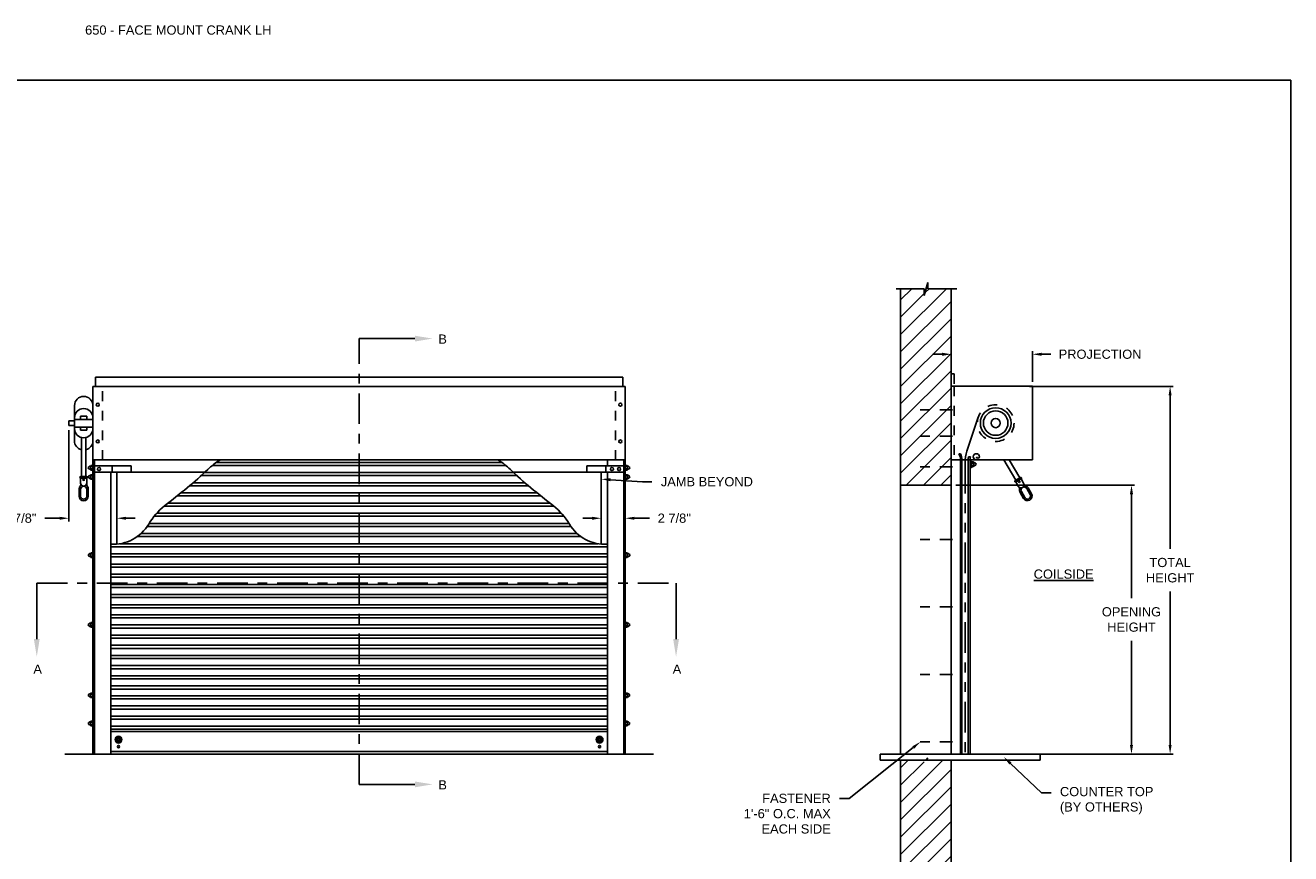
# Model space of a CAD drawing. Header units: inches. Extents: x 169.6 to 213.7, y 214.8 to 266.5.
# Tile 26 of 31: x 176.2 to 189.1, y 239.3 to 247.7. Entities that reach past the tile are written whole.
import ezdxf
from ezdxf import colors
from ezdxf.entities.mleader import LeaderData, LeaderLine
from ezdxf.math import Vec2, Vec3

# ---------------------------------------------------------------- set-up
doc = ezdxf.new("R2010")
doc.units = ezdxf.units.IN
doc.header["$LTSCALE"] = 0.25
doc.header["$MEASUREMENT"] = 0
for name, pattern in [('CENTER', [2, 1.25, -0.25, 0.25, -0.25]), ('CENTER2', [1.125, 0.75, -0.125, 0.125, -0.125]), ('HIDDEN', [0.375, 0.25, -0.125]), ('HIDDEN2', [0.1875, 0.125, -0.0625]), ('PHANTOM', [2.5, 1.25, -0.25, 0.25, -0.25, 0.25, -0.25])]:
    doc.linetypes.add(name, pattern=pattern)
for name, color, linetype in [('ANNOTATIONS', 1, 'Continuous'), ('CRANK LH', 7, 'Continuous'), ('SECTION CUTS', 6, 'CENTER')]:
    doc.layers.add(name, color=color, linetype=linetype)
doc.styles.add('ARIAL', font='arial.ttf', dxfattribs={"height": 0.09375})
doc.styles.get("Standard").update_dxf_attribs({"font": 'romans.shx'})
doc.dimstyles.new('STANDARD$0', dxfattribs={"dimtxt": 0.09375, "dimasz": 0.09375, "dimexe": 0.03125, "dimexo": 0.046875, "dimgap": 0.09, "dimtad": 0, "dimtih": 1, "dimtoh": 1, "dimdec": 4, "dimzin": 0, "dimdsep": 46, "dimtxsty": 'ARIAL', "dimcen": 0.09, "dimadec": 0, "dimazin": 0, "dimtfac": 1, "dimtdec": 4, "dimtofl": 0, "dimtmove": 0, "dimatfit": 1, "dimfxl": 1, "dimtolj": 1, "dimtzin": 0, "dimarcsym": 0})
pattern_1 = [(45, (-17.93396, -18.00192), (-0.088388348, 0.088388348), [])]

# ---------------------------------------------------------------- blocks, each defined once
blk = doc.blocks.new('*X8')
at = {"color": 0, "linetype": 'Continuous'}
for p, q in [((2.144, 5.299), (2.185, 5.339)), ((2.144, 5.304), (2.18, 5.339)), ((2.144, 5.309), (2.174, 5.339)), ((2.145, 5.294), (2.189, 5.338)), ((2.146, 5.317), (2.167, 5.338)), ((2.147, 5.29), (2.193, 5.336)), ((2.149, 5.287), (2.167, 5.305)), ((2.151, 5.284), (2.168, 5.3)), ((2.154, 5.281), (2.17, 5.297)), ((2.157, 5.278), (2.174, 5.295)), ((2.16, 5.276), (2.178, 5.294)), ((2.164, 5.274), (2.209, 5.319)), ((2.168, 5.272), (2.211, 5.315)), ((2.172, 5.271), (2.212, 5.311)), ((2.177, 5.271), (2.212, 5.306)), ((2.178, 5.316), (2.196, 5.334)), ((2.183, 5.315), (2.2, 5.332)), ((2.183, 5.271), (2.212, 5.3)), ((2.186, 5.313), (2.203, 5.329)), ((2.188, 5.31), (2.205, 5.326)), ((2.189, 5.305), (2.207, 5.323)), ((2.191, 5.273), (2.21, 5.293))]:
    blk.add_line(p, q, dxfattribs=at)
blk = doc.blocks.new('*D14')
at = {"layer": 'ANNOTATIONS', "color": 0, "lineweight": -2, "transparency": 16777216}
for p, q in [((185.598, 244.234), (185.598, 244.419)), ((186.427, 244.108), (186.427, 244.419)), ((185.505, 244.388), (185.411, 244.388)), ((186.521, 244.388), (186.614, 244.388))]:
    blk.add_line(p, q, dxfattribs=at)
at = {"layer": 'ANNOTATIONS', "color": 0, "transparency": 16777216}
for points in [[(185.505, 244.404), (185.505, 244.372), (185.598, 244.388)], [(186.521, 244.404), (186.521, 244.372), (186.427, 244.388)]]:
    blk.add_solid(points, dxfattribs=at)
at = {"layer": 'defpoints', "color": 0, "transparency": 16777216}
for p in [(186.427, 244.388), (185.598, 244.187), (186.427, 244.061)]:
    blk.add_point(p, dxfattribs=at)
at = {"layer": 'ANNOTATIONS', "color": 0, "transparency": 16777216, "insert": (187.116, 244.388), "char_height": 0.09375, "attachment_point": 5, "style": 'ARIAL'}
blk.add_mtext('\\A1;PROJECTION', dxfattribs=at)
blk = doc.blocks.new('*D15')
at = {"layer": 'ANNOTATIONS', "color": 0, "lineweight": -2, "transparency": 16777216}
for p, q in [((185.645, 243.054), (187.467, 243.054)), ((187.436, 242.96), (187.436, 241.9)), ((187.436, 240.405), (187.436, 241.465)), ((185.896, 240.311), (187.467, 240.311))]:
    blk.add_line(p, q, dxfattribs=at)
at = {"layer": 'ANNOTATIONS', "color": 0, "transparency": 16777216}
for points in [[(187.42, 242.96), (187.452, 242.96), (187.436, 243.054)], [(187.42, 240.405), (187.452, 240.405), (187.436, 240.311)]]:
    blk.add_solid(points, dxfattribs=at)
at = {"layer": 'defpoints', "color": 0, "transparency": 16777216}
for p in [(185.598, 243.054), (185.849, 240.311), (187.436, 240.311)]:
    blk.add_point(p, dxfattribs=at)
at = {"layer": 'ANNOTATIONS', "color": 0, "transparency": 16777216, "insert": (187.436, 241.683), "char_height": 0.09375, "attachment_point": 5, "style": 'ARIAL'}
blk.add_mtext('\\A1;OPENING \\PHEIGHT', dxfattribs=at)
blk = doc.blocks.new('*D16')
at = {"layer": 'ANNOTATIONS', "color": 0, "lineweight": -2, "transparency": 16777216}
for p, q in [((186.395, 244.061), (187.861, 244.061)), ((187.83, 243.968), (187.83, 242.404)), ((187.83, 240.405), (187.83, 241.969)), ((186.395, 240.311), (187.861, 240.311))]:
    blk.add_line(p, q, dxfattribs=at)
at = {"layer": 'ANNOTATIONS', "color": 0, "transparency": 16777216}
for points in [[(187.814, 243.968), (187.845, 243.968), (187.83, 244.061)], [(187.814, 240.405), (187.845, 240.405), (187.83, 240.311)]]:
    blk.add_solid(points, dxfattribs=at)
at = {"layer": 'defpoints', "color": 0, "transparency": 16777216}
for p in [(186.348, 244.061), (186.348, 240.311), (187.83, 240.311)]:
    blk.add_point(p, dxfattribs=at)
at = {"layer": 'ANNOTATIONS', "color": 0, "transparency": 16777216, "insert": (187.83, 242.186), "char_height": 0.0938, "attachment_point": 5, "style": 'ARIAL'}
blk.add_mtext('\\A1;TOTAL \\PHEIGHT', dxfattribs=at)
blk = doc.blocks.new('*D22')
at = {"layer": 'ANNOTATIONS', "color": 0, "lineweight": -2, "transparency": 16777216}
for p, q in [((176.606, 243.615), (176.606, 242.684)), ((177.094, 242.499), (177.094, 242.747)), ((176.512, 242.716), (176.359, 242.716)), ((177.188, 242.716), (177.282, 242.716))]:
    blk.add_line(p, q, dxfattribs=at)
at = {"layer": 'ANNOTATIONS', "color": 0, "transparency": 16777216}
for points in [[(176.512, 242.731), (176.512, 242.7), (176.606, 242.716)], [(177.188, 242.731), (177.188, 242.7), (177.094, 242.716)]]:
    blk.add_solid(points, dxfattribs=at)
at = {"layer": 'defpoints', "color": 0, "transparency": 16777216}
for p in [(176.606, 243.662), (176.606, 242.716), (177.094, 242.452)]:
    blk.add_point(p, dxfattribs=at)
at = {"layer": 'ANNOTATIONS', "color": 0, "transparency": 16777216, "insert": (176.106, 242.716), "char_height": 0.0938, "attachment_point": 5, "style": 'ARIAL'}
blk.add_mtext('\\A1;5 7/8"', dxfattribs=at)
blk = doc.blocks.new('*D23')
at = {"layer": 'ANNOTATIONS', "color": 0, "lineweight": -2, "transparency": 16777216}
for p, q in [((182.032, 242.499), (182.032, 242.747)), ((182.276, 242.274), (182.276, 242.747)), ((181.938, 242.716), (181.844, 242.716)), ((182.37, 242.716), (182.522, 242.716))]:
    blk.add_line(p, q, dxfattribs=at)
at = {"layer": 'ANNOTATIONS', "color": 0, "transparency": 16777216}
for points in [[(181.938, 242.731), (181.938, 242.7), (182.032, 242.716)], [(182.37, 242.731), (182.37, 242.7), (182.276, 242.716)]]:
    blk.add_solid(points, dxfattribs=at)
at = {"layer": 'defpoints', "color": 0, "transparency": 16777216}
for p in [(182.276, 242.716), (182.032, 242.452), (182.276, 242.227)]:
    blk.add_point(p, dxfattribs=at)
at = {"layer": 'ANNOTATIONS', "color": 0, "transparency": 16777216, "insert": (182.776, 242.716), "char_height": 0.0938, "attachment_point": 5, "style": 'ARIAL'}
blk.add_mtext('\\A1;2 7/8"', dxfattribs=at)

msp = doc.modelspace()

# ---------------------------------------------------------------- hatches: boundary and pattern name
at = {"layer": 'CRANK LH', "linetype": 'Continuous'}
h = msp.add_hatch(dxfattribs=at)
h.set_pattern_fill('ANSI31', color=256, style=0)
h.set_pattern_definition(pattern_1)
h.paths.add_polyline_path([(185.59848, 244.32132), (185.59848, 245.05591), (185.36198, 245.05591), (185.36198, 245.12057), (185.32357, 244.98721), (185.32357, 245.05591), (185.08285, 245.05591), (185.08285, 244.50561)])
h.paths.add_polyline_path([(185.08285, 244.50561), (185.08285, 243.05419), (185.59848, 243.05419), (185.59848, 244.30756), (185.59848, 244.32132)])
h = msp.add_hatch(dxfattribs=at)
h.set_pattern_fill('ANSI31', color=256, style=0)
h.set_pattern_definition(pattern_1)
h.paths.add_polyline_path([(185.59848, 240.24739), (185.36198, 240.24739), (185.36198, 240.31205), (185.32357, 240.17869), (185.32357, 240.24739), (185.08285, 240.24739), (185.08285, 238.24567), (185.59848, 238.24567)])

# ---------------------------------------------------------------- linework, layer by layer
for p, q in [((185.03646, 245.05591), (185.32357, 245.05591)), ((185.08285, 245.05591), (185.08285, 240.31139)), ((185.32357, 244.98721), (185.36198, 245.12057)), ((185.32357, 245.05591), (185.32357, 244.98721)), ((185.36198, 245.12057), (185.36198, 245.05591)), ((185.36198, 245.05591), (185.65717, 245.05591)), ((185.59848, 240.31139), (185.59848, 245.05591)), ((182.25072, 244.15314), (176.87572, 244.15314)), ((176.87572, 244.05939), (176.87572, 244.15314)), ((182.25072, 244.05939), (182.25072, 244.15314)), ((185.59848, 244.1872), (185.6272, 244.1872)), ((185.6272, 244.1872), (185.6272, 244.08749)), ((182.27611, 244.05939), (176.85032, 244.05939)), ((176.85032, 244.05939), (176.85032, 243.31139)), ((182.27611, 244.05939), (182.27611, 243.31139)), ((185.59848, 244.06139), (186.42691, 244.06139)), ((186.42691, 244.06139), (186.42691, 243.31139)), ((176.66282, 243.86508), (176.66282, 243.5057)), ((176.72532, 243.72445), (176.72532, 243.7557)), ((176.78782, 243.72445), (176.78782, 243.7557)), ((176.85032, 243.86508), (176.85032, 243.5057)), ((176.60609, 243.70883), (176.60609, 243.66195)), ((176.72532, 243.61508), (176.72532, 243.64633)), ((176.78782, 243.61508), (176.78782, 243.64633)), ((185.75873, 243.40047), (185.87407, 243.74579)), ((176.73314, 243.53982), (176.73314, 243.14055)), ((176.78001, 243.53982), (176.78001, 243.14055)), ((185.67691, 243.37389), (185.69253, 243.37389)), ((176.81826, 243.24577), (176.80927, 243.24058)), ((176.82691, 243.24821), (176.82682, 243.2121)), ((176.83049, 243.24221), (176.84726, 243.24221)), ((176.84699, 243.25393), (176.83089, 243.25393)), ((176.85032, 240.31139), (176.85032, 243.31139)), ((176.85032, 243.31139), (182.27611, 243.31139)), ((176.86595, 240.31139), (176.86595, 243.31139)), ((176.86595, 243.24889), (177.24095, 243.24889)), ((177.04759, 243.18639), (177.04759, 243.24889)), ((177.24095, 243.18639), (177.24095, 243.24889)), ((181.05909, 243.25394), (178.06734, 243.25394)), ((181.01866, 243.28519), (178.10777, 243.28519)), ((182.26048, 243.24889), (181.88548, 243.24889)), ((181.88548, 243.18639), (181.88548, 243.24889)), ((182.07884, 243.18639), (182.07884, 243.24889)), ((182.09447, 243.24889), (182.09447, 243.31139)), ((182.26048, 240.31139), (182.26048, 243.31139)), ((182.27611, 240.31139), (182.27611, 243.31139)), ((182.29594, 243.24221), (182.27917, 243.24221)), ((182.27945, 243.25393), (182.29554, 243.25393)), ((182.29952, 243.24821), (182.29961, 243.2121)), ((182.30817, 243.24577), (182.31716, 243.24058)), ((185.59848, 243.31139), (186.42691, 243.31139)), ((185.67691, 243.31139), (185.70816, 243.31139)), ((185.69253, 240.31139), (185.69253, 243.31139)), ((185.70816, 240.31139), (185.70816, 243.31139)), ((185.70816, 243.31139), (185.77066, 243.31139)), ((185.77066, 240.31139), (185.77066, 243.31139)), ((185.77066, 243.31139), (185.79019, 243.31139)), ((185.77463, 243.34264), (185.79416, 243.34264)), ((185.79019, 243.31139), (185.79019, 240.31139)), ((185.80582, 243.29825), (185.79019, 243.29825)), ((185.80582, 243.23575), (185.80582, 243.29825)), ((185.80877, 243.24356), (185.82606, 243.24356)), ((185.82565, 243.27872), (185.80888, 243.27872)), ((185.82603, 243.25528), (185.80904, 243.25528)), ((185.80915, 243.29044), (185.82525, 243.29044)), ((185.82923, 243.28471), (185.82932, 243.24861)), ((185.83735, 243.25144), (185.84686, 243.25692)), ((185.83788, 243.28227), (185.84687, 243.27708)), ((186.13605, 243.31139), (186.25631, 243.1031)), ((186.19018, 243.31139), (186.2969, 243.12654)), ((176.78782, 243.12493), (176.72532, 243.12493)), ((176.72532, 243.07456), (176.72532, 243.12493)), ((176.78782, 243.07456), (176.78782, 243.12493)), ((176.81826, 243.15202), (176.80927, 243.14683)), ((176.81878, 243.21494), (176.80928, 243.22041)), ((176.81878, 243.12119), (176.80928, 243.12666)), ((176.82691, 243.15446), (176.82682, 243.11835)), ((176.84737, 243.20706), (176.83008, 243.20706)), ((176.84737, 243.11331), (176.83008, 243.11331)), ((176.83011, 243.21878), (176.8471, 243.21878)), ((176.83011, 243.12503), (176.8471, 243.12503)), ((176.83049, 243.14846), (176.84726, 243.14846)), ((176.84699, 243.16018), (176.83089, 243.16018)), ((176.86595, 243.18639), (177.24095, 243.18639)), ((177.03197, 240.31139), (177.03197, 243.18639)), ((177.09447, 243.18439), (177.09447, 242.45236)), ((177.99171, 243.18439), (177.09447, 243.18439)), ((181.1713, 243.15033), (177.95513, 243.15033)), ((181.1377, 243.18158), (177.98874, 243.18158)), ((182.03197, 243.18439), (181.13472, 243.18439)), ((182.26048, 243.18639), (181.88548, 243.18639)), ((182.03197, 242.45202), (182.03197, 243.18439)), ((182.09447, 240.31139), (182.09447, 243.18639)), ((182.27906, 243.20706), (182.29635, 243.20706)), ((182.27906, 243.11331), (182.29635, 243.11331)), ((182.29594, 243.14846), (182.27917, 243.14846)), ((182.29633, 243.21878), (182.27933, 243.21878)), ((182.29633, 243.12503), (182.27933, 243.12503)), ((182.27945, 243.16018), (182.29554, 243.16018)), ((182.29952, 243.15446), (182.29961, 243.11835)), ((182.30765, 243.21494), (182.31715, 243.22041)), ((182.30765, 243.12119), (182.31715, 243.12666)), ((182.30817, 243.15202), (182.31716, 243.14683)), ((185.79019, 243.23575), (185.80582, 243.23575)), ((186.31148, 243.11691), (186.25735, 243.08566)), ((186.33666, 243.07329), (186.31148, 243.11691)), ((176.7097, 242.941), (176.7097, 243.01206)), ((176.72532, 242.941), (176.72532, 243.01206)), ((176.80345, 242.941), (176.80345, 243.01206)), ((181.28991, 243.04671), (177.83652, 243.04671)), ((181.25291, 243.07796), (177.87353, 243.07796)), ((185.08285, 243.05419), (185.59848, 243.05419)), ((186.28253, 243.04204), (186.25735, 243.08566)), ((186.34931, 242.92638), (186.31378, 242.98792)), ((186.41697, 242.96544), (186.38144, 243.02698)), ((181.50836, 242.87073), (177.61807, 242.87073)), ((181.41751, 242.9431), (177.70892, 242.9431)), ((181.37869, 242.97435), (177.74774, 242.97435)), ((186.33578, 242.91856), (186.30025, 242.98011)), ((181.65228, 242.73587), (177.47415, 242.73587)), ((181.62549, 242.76712), (177.50094, 242.76712)), ((181.548, 242.83948), (177.57843, 242.83948)), ((181.72256, 242.63225), (177.40387, 242.63225)), ((181.703, 242.6635), (177.42343, 242.6635)), ((181.8239, 242.52864), (177.30253, 242.52864)), ((181.78537, 242.55989), (177.34106, 242.55989)), ((176.81907, 242.35514), (176.81008, 242.34995)), ((176.82773, 242.35758), (176.82763, 242.32148)), ((176.8313, 242.35159), (176.84808, 242.35159)), ((176.8478, 242.36331), (176.8317, 242.36331)), ((182.09447, 242.42502), (177.03197, 242.42502)), ((182.09447, 242.35266), (177.03197, 242.35266)), ((181.99803, 242.45627), (177.1284, 242.45627)), ((182.29676, 242.35159), (182.27998, 242.35159)), ((182.28026, 242.36331), (182.29635, 242.36331)), ((182.30033, 242.35758), (182.30042, 242.32148)), ((182.30898, 242.35514), (182.31797, 242.34995)), ((176.8196, 242.32431), (176.81009, 242.32978)), ((176.84818, 242.31643), (176.83089, 242.31643)), ((176.83092, 242.32815), (176.84791, 242.32815)), ((182.09447, 242.32141), (177.03197, 242.32141)), ((182.09447, 242.24905), (177.03197, 242.24905)), ((182.09447, 242.2178), (177.03197, 242.2178)), ((182.27988, 242.31643), (182.29717, 242.31643)), ((182.29714, 242.32815), (182.28014, 242.32815)), ((182.30846, 242.32431), (182.31796, 242.32978)), ((182.09447, 242.14543), (177.03197, 242.14543)), ((182.09447, 242.11418), (177.03197, 242.11418)), ((182.09447, 242.04182), (177.03197, 242.04182)), ((182.09447, 242.01057), (177.03197, 242.01057)), ((182.09447, 241.9382), (177.03197, 241.9382)), ((182.09447, 241.90695), (177.03197, 241.90695)), ((182.09447, 241.83459), (177.03197, 241.83459)), ((182.09447, 241.80334), (177.03197, 241.80334)), ((182.09447, 241.73097), (177.03197, 241.73097)), ((182.09447, 241.69972), (177.03197, 241.69972)), ((176.81826, 241.64431), (176.80927, 241.63911)), ((176.81878, 241.61348), (176.80928, 241.61895)), ((176.82691, 241.64674), (176.82682, 241.61064)), ((176.84737, 241.6056), (176.83008, 241.6056)), ((176.83011, 241.61731), (176.8471, 241.61731)), ((176.83049, 241.64075), (176.84726, 241.64075)), ((176.84699, 241.65247), (176.83089, 241.65247)), ((182.09447, 241.62736), (177.03197, 241.62736)), ((182.09447, 241.59611), (177.03197, 241.59611)), ((182.27906, 241.6056), (182.29635, 241.6056)), ((182.29594, 241.64075), (182.27917, 241.64075)), ((182.29633, 241.61731), (182.27933, 241.61731)), ((182.27945, 241.65247), (182.29554, 241.65247)), ((182.29952, 241.64674), (182.29961, 241.61064)), ((182.30765, 241.61348), (182.31715, 241.61895)), ((182.30817, 241.64431), (182.31716, 241.63911)), ((182.09447, 241.52374), (177.03197, 241.52374)), ((182.09447, 241.49249), (177.03197, 241.49249)), ((182.09447, 241.42013), (177.03197, 241.42013)), ((182.09447, 241.38888), (177.03197, 241.38888)), ((182.09447, 241.31651), (177.03197, 241.31651)), ((182.09447, 241.28526), (177.03197, 241.28526)), ((182.09447, 241.2129), (177.03197, 241.2129)), ((182.09447, 241.18165), (177.03197, 241.18165)), ((182.09447, 241.10929), (177.03197, 241.10929)), ((182.09447, 241.07804), (177.03197, 241.07804)), ((176.81826, 240.92556), (176.80927, 240.92036)), ((176.82691, 240.92799), (176.82682, 240.89189)), ((176.83049, 240.922), (176.84726, 240.922)), ((176.84699, 240.93372), (176.83089, 240.93372)), ((182.09447, 241.00567), (177.03197, 241.00567)), ((182.09447, 240.97442), (177.03197, 240.97442)), ((182.29594, 240.922), (182.27917, 240.922)), ((182.27945, 240.93372), (182.29554, 240.93372)), ((182.29952, 240.92799), (182.29961, 240.89189)), ((182.30817, 240.92556), (182.31716, 240.92036)), ((176.81878, 240.89473), (176.80928, 240.9002)), ((176.84737, 240.88685), (176.83008, 240.88685)), ((176.83011, 240.89856), (176.8471, 240.89856)), ((182.09447, 240.9052), (177.03197, 240.9052)), ((182.09447, 240.87395), (177.03197, 240.87395)), ((182.09447, 240.80158), (177.03197, 240.80158)), ((182.27906, 240.88685), (182.29635, 240.88685)), ((182.29633, 240.89856), (182.27933, 240.89856)), ((182.30765, 240.89473), (182.31715, 240.9002)), ((182.09447, 240.77033), (177.03197, 240.77033)), ((182.09447, 240.69797), (177.03197, 240.69797)), ((182.09447, 240.66672), (177.03197, 240.66672)), ((176.81826, 240.63916), (176.80927, 240.63397)), ((176.81878, 240.60833), (176.80928, 240.6138)), ((176.82691, 240.6416), (176.82682, 240.60549)), ((176.84737, 240.60045), (176.83008, 240.60045)), ((176.83011, 240.61217), (176.8471, 240.61217)), ((176.83049, 240.63561), (176.84726, 240.63561)), ((176.84699, 240.64733), (176.83089, 240.64733)), ((182.09447, 240.5973), (177.03197, 240.5973)), ((182.09447, 240.56605), (177.03197, 240.56605)), ((182.09447, 240.54114), (177.03197, 240.54114)), ((182.27906, 240.60045), (182.29635, 240.60045)), ((182.29594, 240.63561), (182.27917, 240.63561)), ((182.29633, 240.61217), (182.27933, 240.61217)), ((182.27945, 240.64733), (182.29554, 240.64733)), ((182.29952, 240.6416), (182.29961, 240.60549)), ((182.30765, 240.60833), (182.31715, 240.6138)), ((182.30817, 240.63916), (182.31716, 240.63397)), ((182.09447, 240.33845), (177.03197, 240.33845)), ((184.8735, 240.31139), (186.50473, 240.31139)), ((184.8735, 240.31139), (184.8735, 240.24739)), ((186.50473, 240.31139), (186.50473, 240.24739)), ((184.8735, 240.24739), (186.50473, 240.24739)), ((185.08285, 240.24739), (185.08285, 238.24604)), ((185.59848, 238.24604), (185.59848, 240.24739))]:
    msp.add_line(p, q, dxfattribs=at)
at = {"layer": 'CRANK LH', "linetype": 'HIDDEN'}
for p, q in [((176.94993, 243.31139), (176.94993, 244.05939)), ((176.94993, 243.31139), (176.94993, 244.05939)), ((182.1765, 243.31139), (182.1765, 244.05939))]:
    msp.add_line(p, q, dxfattribs=at)
at = {"layer": 'CRANK LH', "linetype": 'HIDDEN2'}
msp.add_line((185.62973, 244.06139), (185.62973, 243.31139), dxfattribs=at)
at = {"layer": 'CRANK LH', "linetype": 'PHANTOM'}
for p, q in [((176.72532, 243.7557), (176.78782, 243.7557)), ((176.60609, 243.70883), (176.66282, 243.70883)), ((176.60609, 243.66195), (176.66282, 243.66195)), ((176.66282, 243.72445), (176.85032, 243.72445)), ((176.66282, 243.64633), (176.85032, 243.64633)), ((176.72532, 243.61508), (176.78782, 243.61508)), ((185.73941, 243.28167), (185.73941, 240.31139))]:
    msp.add_line(p, q, dxfattribs=at)
at = {"layer": 'CRANK LH', "linetype": 'CENTER2', "ltscale": 0.7}
for p, q in [((185.6129, 243.8215), (185.20665, 243.8215)), ((185.6129, 243.55128), (185.20665, 243.55128)), ((185.6129, 243.2399), (185.20665, 243.2399)), ((185.6129, 242.49889), (185.20665, 242.49889)), ((185.6129, 241.81139), (185.20665, 241.81139)), ((185.6129, 241.12389), (185.20665, 241.12389)), ((185.6129, 240.43639), (185.20665, 240.43639))]:
    msp.add_line(p, q, dxfattribs=at)
at = {"layer": 'CRANK LH'}
for p, q in [((176.78782, 243.14055), (176.72532, 243.14055)), ((186.30367, 243.13044), (186.24954, 243.09919)), ((176.78782, 242.941), (176.78782, 243.01206)), ((186.40344, 242.95763), (186.36791, 243.01917)), ((176.56322, 240.31139), (182.56322, 240.31139))]:
    msp.add_line(p, q, dxfattribs=at)
at = {"layer": 'CRANK LH', "linetype": 'Continuous'}
for points in [[(178.1433, 243.30939, 0.04994125), (178.02122, 243.21264, -0.02135943), (177.81277, 243.02714, -0.00459955), (177.58116, 242.84164, 0.09348756), (177.41904, 242.65614, -0.28353071), (177.03197, 242.45146, 0.72847355)], [(180.98313, 243.30939, -0.04994125), (181.10521, 243.21264, 0.02135943), (181.31366, 243.02714, 0.00459955), (181.54527, 242.84164, -0.09348756), (181.70739, 242.65614, 0.28353071), (182.09447, 242.45146, -0.72847355)]]:
    msp.add_lwpolyline(points, format="xyb", dxfattribs=at)
for centre, radius in [((176.90013, 243.87389), 0.01562), ((176.90013, 243.87389), 0.01562), ((182.2263, 243.87389), 0.01562), ((182.2263, 243.87389), 0.01562), ((186.05191, 243.68639), 0.15625), ((186.05191, 243.68639), 0.125), ((186.05191, 243.68639), 0.04685), ((176.90013, 243.49889), 0.01562), ((176.90013, 243.49889), 0.01562), ((182.2263, 243.49889), 0.01562), ((182.2263, 243.49889), 0.01562), ((176.75657, 243.1093), 0.00781), ((176.91282, 243.21764), 0.01562), ((182.14134, 243.21764), 0.01562), ((182.21361, 243.21764), 0.01562), ((186.29223, 243.08775), 0.00781), ((177.11174, 240.45826), 0.0344), ((177.11174, 240.45826), 0.01114), ((182.01469, 240.45826), 0.0344), ((182.01469, 240.45826), 0.01114), ((177.11174, 240.38738), 0.01114), ((182.01469, 240.38738), 0.01114)]:
    msp.add_circle(centre, radius, dxfattribs=at)
at = {"layer": 'CRANK LH', "linetype": 'HIDDEN'}
msp.add_circle((186.05191, 243.68639), 0.1875, dxfattribs=at)
at = {"layer": 'CRANK LH', "linetype": 'Continuous'}
for centre, radius, start, end in [((176.75657, 243.86508), 0.09375, 0, 180), ((176.75657, 243.74018), 0.09375, 0, 180), ((176.75657, 243.63059), 0.09375, 180, 0), ((176.75657, 243.5057), 0.09375, 180, 255.522488), ((176.75657, 243.5057), 0.09375, 284.477512, 0), ((185.57854, 243.31609), 0.11409, 357.636172, 30.436314), ((185.59417, 243.31609), 0.11409, 357.636172, 30.436314), ((186.11441, 243.28167), 0.375, 161.529967, 180), ((185.85507, 243.34264), 0.03125, 0, 180), ((176.81525, 243.2305), 0.01172, 120.664607, 239.400072), ((176.82697, 243.2305), 0.01758, 90.184042, 119.68122), ((176.83335, 243.24798), 0.00644, 112.427996, 243.626692), ((176.8504, 243.2305), 0.02344, 150, 210), ((176.84339, 243.24798), 0.00695, 303.947004, 58.858046), ((176.82697, 243.2305), 0.02344, 330, 30), ((182.29947, 243.2305), 0.02344, 150, 210), ((182.28304, 243.24798), 0.00695, 121.141954, 236.052996), ((182.29308, 243.24798), 0.00644, 296.373308, 67.572004), ((182.27603, 243.2305), 0.02344, 330, 30), ((182.29947, 243.2305), 0.01758, 60.31878, 89.815958), ((182.31118, 243.2305), 0.01172, 300.599928, 59.335393), ((185.89566, 243.31139), 0.125, 165.522488, 180), ((185.91519, 243.31139), 0.125, 165.522488, 180), ((185.82917, 243.267), 0.02344, 150, 210), ((185.81275, 243.28449), 0.00695, 121.141954, 236.052996), ((185.81288, 243.24933), 0.00708, 122.850833, 234.558993), ((185.85507, 243.34264), 0.03125, 180, 270), ((185.82279, 243.28449), 0.00644, 296.373308, 67.572004), ((185.82266, 243.24933), 0.0067, 300.490233, 62.691871), ((185.80574, 243.267), 0.02344, 330, 30), ((185.82917, 243.267), 0.01758, 60.31878, 89.815958), ((185.82917, 243.267), 0.01758, 270.603848, 297.736938), ((185.84089, 243.267), 0.01172, 300.599928, 59.335393), ((185.87069, 243.34264), 0.01562, 180, 0), ((176.81525, 243.13675), 0.01172, 120.664607, 239.400072), ((176.82697, 243.13675), 0.01758, 90.184042, 119.68122), ((176.82697, 243.2305), 0.01758, 242.263062, 269.396152), ((176.82697, 243.13675), 0.01758, 242.263062, 269.396152), ((176.83348, 243.21283), 0.0067, 117.308129, 239.509767), ((176.83348, 243.11908), 0.0067, 117.308129, 239.509767), ((176.83335, 243.15423), 0.00644, 112.427996, 243.626692), ((176.8504, 243.13675), 0.02344, 150, 210), ((176.84339, 243.15423), 0.00695, 303.947004, 58.858046), ((176.84326, 243.21283), 0.00708, 305.441007, 57.149167), ((176.84326, 243.11908), 0.00708, 305.441007, 57.149167), ((176.82697, 243.13675), 0.02344, 330, 30), ((182.29947, 243.13675), 0.02344, 150, 210), ((182.28317, 243.21283), 0.00708, 122.850833, 234.558993), ((182.28304, 243.15423), 0.00695, 121.141954, 236.052996), ((182.28317, 243.11908), 0.00708, 122.850833, 234.558993), ((182.29308, 243.15423), 0.00644, 296.373308, 67.572004), ((182.29296, 243.21283), 0.0067, 300.490233, 62.691871), ((182.29296, 243.11908), 0.0067, 300.490233, 62.691871), ((182.27603, 243.13675), 0.02344, 330, 30), ((182.29947, 243.13675), 0.01758, 60.31878, 89.815958), ((182.29947, 243.2305), 0.01758, 270.603848, 297.736938), ((182.29947, 243.13675), 0.01758, 270.603848, 297.736938), ((182.31118, 243.13675), 0.01172, 300.599928, 59.335393), ((176.81606, 242.33987), 0.01172, 120.664607, 239.400072), ((176.82778, 242.33987), 0.01758, 90.184042, 119.68122), ((176.83416, 242.35736), 0.00644, 112.427996, 243.626692), ((176.85122, 242.33987), 0.02344, 150, 210), ((176.8442, 242.35736), 0.00695, 303.947004, 58.858046), ((176.82778, 242.33987), 0.02344, 330, 30), ((182.30028, 242.33987), 0.02344, 150, 210), ((182.28385, 242.35736), 0.00695, 121.141954, 236.052996), ((182.2939, 242.35736), 0.00644, 296.373308, 67.572004), ((182.27684, 242.33987), 0.02344, 330, 30), ((182.30028, 242.33987), 0.01758, 60.31878, 89.815958), ((182.312, 242.33987), 0.01172, 300.599928, 59.335393), ((176.82778, 242.33987), 0.01758, 242.263062, 269.396152), ((176.83429, 242.3222), 0.0067, 117.308129, 239.509767), ((176.84407, 242.3222), 0.00708, 305.441007, 57.149167), ((182.28398, 242.3222), 0.00708, 122.850833, 234.558993), ((182.29377, 242.3222), 0.0067, 300.490233, 62.691871), ((182.30028, 242.33987), 0.01758, 270.603848, 297.736938), ((176.81525, 241.62903), 0.01172, 120.664607, 239.400072), ((176.82697, 241.62903), 0.01758, 90.184042, 119.68122), ((176.82697, 241.62903), 0.01758, 242.263062, 269.396152), ((176.83348, 241.61137), 0.0067, 117.308129, 239.509767), ((176.83335, 241.64652), 0.00644, 112.427996, 243.626692), ((176.8504, 241.62903), 0.02344, 150, 210), ((176.84339, 241.64652), 0.00695, 303.947004, 58.858046), ((176.84326, 241.61137), 0.00708, 305.441007, 57.149167), ((176.82697, 241.62903), 0.02344, 330, 30), ((182.29947, 241.62903), 0.02344, 150, 210), ((182.28304, 241.64652), 0.00695, 121.141954, 236.052996), ((182.28317, 241.61137), 0.00708, 122.850833, 234.558993), ((182.29308, 241.64652), 0.00644, 296.373308, 67.572004), ((182.29296, 241.61137), 0.0067, 300.490233, 62.691871), ((182.27603, 241.62903), 0.02344, 330, 30), ((182.29947, 241.62903), 0.01758, 60.31878, 89.815958), ((182.29947, 241.62903), 0.01758, 270.603848, 297.736938), ((182.31118, 241.62903), 0.01172, 300.599928, 59.335393), ((176.81525, 240.91028), 0.01172, 120.664607, 239.400072), ((176.82697, 240.91028), 0.01758, 90.184042, 119.68122), ((176.83335, 240.92777), 0.00644, 112.427996, 243.626692), ((176.8504, 240.91028), 0.02344, 150, 210), ((176.84339, 240.92777), 0.00695, 303.947004, 58.858046), ((176.82697, 240.91028), 0.02344, 330, 30), ((182.29947, 240.91028), 0.02344, 150, 210), ((182.28304, 240.92777), 0.00695, 121.141954, 236.052996), ((182.29308, 240.92777), 0.00644, 296.373308, 67.572004), ((182.27603, 240.91028), 0.02344, 330, 30), ((182.29947, 240.91028), 0.01758, 60.31878, 89.815958), ((182.31118, 240.91028), 0.01172, 300.599928, 59.335393), ((176.82697, 240.91028), 0.01758, 242.263062, 269.396152), ((176.83348, 240.89262), 0.0067, 117.308129, 239.509767), ((176.84326, 240.89262), 0.00708, 305.441007, 57.149167), ((182.28317, 240.89262), 0.00708, 122.850833, 234.558993), ((182.29296, 240.89262), 0.0067, 300.490233, 62.691871), ((182.29947, 240.91028), 0.01758, 270.603848, 297.736938), ((176.81525, 240.62389), 0.01172, 120.664607, 239.400072), ((176.82697, 240.62389), 0.01758, 90.184042, 119.68122), ((176.82697, 240.62389), 0.01758, 242.263062, 269.396152), ((176.83348, 240.60622), 0.0067, 117.308129, 239.509767), ((176.83335, 240.64137), 0.00644, 112.427996, 243.626692), ((176.8504, 240.62389), 0.02344, 150, 210), ((176.84339, 240.64137), 0.00695, 303.947004, 58.858046), ((176.84326, 240.60622), 0.00708, 305.441007, 57.149167), ((176.82697, 240.62389), 0.02344, 330, 30), ((182.29947, 240.62389), 0.02344, 150, 210), ((182.28304, 240.64137), 0.00695, 121.141954, 236.052996), ((182.28317, 240.60622), 0.00708, 122.850833, 234.558993), ((182.29308, 240.64137), 0.00644, 296.373308, 67.572004), ((182.29296, 240.60622), 0.0067, 300.490233, 62.691871), ((182.27603, 240.62389), 0.02344, 330, 30), ((182.29947, 240.62389), 0.01758, 60.31878, 89.815958), ((182.29947, 240.62389), 0.01758, 270.603848, 297.736938), ((182.31118, 240.62389), 0.01172, 300.599928, 59.335393)]:
    msp.add_arc(centre, radius, start, end, dxfattribs=at)
at = {"layer": 'CRANK LH'}
for centre, radius, start, end in [((176.72532, 243.13274), 0.00781, 90, 270), ((176.78782, 243.13274), 0.00781, 270, 90), ((186.30757, 243.12368), 0.00781, 300, 120), ((176.75657, 243.01206), 0.04688, 141.317813, 180), ((176.69559, 243.06089), 0.03125, 321.317813, 12.635625), ((176.75657, 243.07456), 0.03125, 180, 0), ((176.75657, 243.01206), 0.03125, 0, 180), ((176.81756, 243.06089), 0.03125, 167.364375, 218.682187), ((176.75657, 243.01206), 0.04688, 0, 38.682187), ((186.25345, 243.09243), 0.00781, 120, 300), ((186.3096, 243.05767), 0.03125, 210, 30), ((186.3096, 243.05767), 0.03125, 210, 222.635625), ((186.26362, 243.01534), 0.03125, 351.317813, 42.635625), ((186.34085, 243.00354), 0.04688, 171.317813, 210), ((186.34085, 243.00354), 0.03125, 30, 210), ((186.3096, 243.05767), 0.03125, 17.364375, 30), ((186.36925, 243.07632), 0.03125, 197.364375, 248.682187), ((186.34085, 243.00354), 0.04688, 30, 68.682187), ((176.75657, 242.941), 0.04688, 180, 0), ((176.75657, 242.941), 0.03125, 180, 0), ((186.37638, 242.942), 0.04688, 210, 30), ((186.37638, 242.942), 0.03125, 210, 30)]:
    msp.add_arc(centre, radius, start, end, dxfattribs=at)
at = {"layer": 'CRANK LH', "linetype": 'ByBlock'}
msp.add_point((185.80582, 243.23575), dxfattribs=at)
at = {"layer": 'defpoints'}
msp.add_lwpolyline([(189.05875, 234.44685), (169.58887, 234.44685), (169.58887, 247.18196), (189.05875, 247.18196)], close=True, dxfattribs=at)
at = {"layer": 'SECTION CUTS'}
for p, q in [((179.56322, 240.00202), (179.56322, 244.54775)), ((176.27839, 242.05286), (182.79435, 242.05286))]:
    msp.add_line(p, q, dxfattribs=at)

# ---------------------------------------------------------------- block references
at = {"layer": 'CRANK LH', "linetype": 'Continuous'}
msp.add_blockref('*X8', (174.93369, 235.15314), dxfattribs=at)
at = {"layer": 'CRANK LH', "linetype": 'Continuous', "xscale": -1}
msp.add_blockref('*X8', (184.19274, 235.15314), dxfattribs=at)

# ---------------------------------------------------------------- texts
at = {"layer": 'ANNOTATIONS', "insert": (176.77122, 247.74099), "char_height": 0.09375, "width": 6.6097632, "attachment_point": 1, "line_spacing_factor": 0.86134, "style": 'ARIAL'}
msp.add_mtext('650 - FACE MOUNT CRANK LH', dxfattribs=at)
at = {"layer": 'ANNOTATIONS', "insert": (186.74487, 242.19346), "char_height": 0.09375, "width": 1.3823677, "attachment_point": 2, "style": 'ARIAL'}
msp.add_mtext('{\\LCOILSIDE}', dxfattribs=at)
at = {"layer": 'SECTION CUTS', "style": 'ARIAL'}
for s, p in [('B', (180.37124, 244.49605)), ('A', (176.24391, 241.13043)), ('A', (182.75987, 241.13043)), ('B', (180.37124, 239.95033))]:
    msp.add_text(s, height=0.09375, dxfattribs=at).set_placement(p)

# ---------------------------------------------------------------- dimensions: what is measured, and where the dimension line sits
at = {"layer": 'ANNOTATIONS'}
for base, p1, p2, text, picture, middle in [((186.42691, 244.38793), (185.59848, 244.1872), (186.42691, 244.06139), 'PROJECTION', '*D14', (187.11602, 244.38793)), ((182.27611, 242.71561), (182.03197, 242.45202), (182.27611, 242.22688), '2 7/8"', '*D23', (182.77611, 242.71561))]:
    dim = msp.add_linear_dim(base=base, p1=p1, p2=p2, text=text, dimstyle='STANDARD$0', dxfattribs=at)
    dim.commit()
    dim.dimension.update_dxf_attribs({"geometry": picture, "text_midpoint": middle, "dimtype": 160})
for base, p1, p2, text, picture, middle in [((187.8298, 240.31139), (186.34848, 244.06139), (186.34848, 240.31139), 'TOTAL \\PHEIGHT', '*D16', (187.8298, 242.18639)), ((187.43605, 240.31139), (185.59848, 243.05419), (185.84878, 240.31139), 'OPENING \\PHEIGHT', '*D15', (187.43605, 241.68279))]:
    dim = msp.add_linear_dim(base=base, p1=p1, p2=p2, angle=90, text=text, dimstyle='STANDARD$0', dxfattribs=at)
    dim.commit()
    dim.dimension.update_dxf_attribs({"geometry": picture, "text_midpoint": middle})
dim = msp.add_linear_dim(base=(176.60609, 242.71561), p1=(177.09447, 242.45236), p2=(176.60609, 243.66195), angle=180, text='5 7/8"', dimstyle='STANDARD$0', dxfattribs=at)
dim.commit()
dim.dimension.update_dxf_attribs({"geometry": '*D22', "text_midpoint": (176.10609, 242.71561), "dimtype": 160})

# ---------------------------------------------------------------- leaders
ml = msp.add_multileader_mtext('Standard', dxfattribs=at)
ml.set_content('JAMB BEYOND', color=256, style='ARIAL')
ml.set_leader_properties()
ml.build(insert=Vec2(0, 0))
ml.multileader.update_dxf_attribs({"dogleg_length": 0.36, "arrow_head_size": 0.09375})
ctx = ml.context
ctx.base_point, ctx.char_height, ctx.arrow_head_size, ctx.landing_gap_size, ctx.plane_origin = Vec3(182.54902, 243.08789), 0.09375, 0.09375, 0.09, Vec3(181.76398, 242.65466)
notes = []
notes.append((ctx, [(0, (1, 1, 0), (182.45106, 243.08789), (1, 0), 0.09796, [(0, [(182.03197, 243.11458)], 0, [])])]))
ctx.mtext.insert, ctx.mtext.flow_direction = Vec3(182.63902, 243.13557), 5
ml = msp.add_multileader_mtext('Standard', dxfattribs=at)
ml.set_content(' FASTENER\\P1\'-6" O.C. MAX\\PEACH SIDE', color=256, style='ARIAL')
ml.set_leader_properties()
ml.build(insert=Vec2(0, 0))
ml.multileader.update_dxf_attribs({"dogleg_length": 0.36, "arrow_head_size": 0.09375})
ctx = ml.context
ctx.base_point, ctx.char_height, ctx.arrow_head_size, ctx.landing_gap_size, ctx.plane_origin = Vec3(183.40938, 239.8595), 0.09375, 0.09375, 0.09, Vec3(182.55489, 239.42627)
ctx.text_align_type = 2
notes.append((ctx, [(1, (1, 1, 0), (184.55884, 239.8595), (-1, 0), 0.09796, [(0, [(185.28508, 240.43639)], 0, [])])]))
ctx.mtext.insert, ctx.mtext.alignment, ctx.mtext.flow_direction = Vec3(184.37088, 239.90717), 3, 5
ml = msp.add_multileader_mtext('Standard', dxfattribs=at)
ml.set_content('COUNTER TOP\\P(BY OTHERS)', color=256, style='ARIAL')
ml.set_leader_properties()
ml.build(insert=Vec2(0, 0))
ml.multileader.update_dxf_attribs({"dogleg_length": 0.36, "arrow_head_size": 0.09375})
ctx = ml.context
ctx.base_point, ctx.char_height, ctx.arrow_head_size, ctx.landing_gap_size, ctx.plane_origin = Vec3(186.61661, 239.91471), 0.09375, 0.09375, 0.09, Vec3(185.83158, 239.48148)
notes.append((ctx, [(0, (1, 1, 0), (186.51866, 239.91471), (1, 0), 0.09796, [(0, [(186.13449, 240.28078)], 0, [])])]))
ctx.mtext.insert, ctx.mtext.flow_direction = Vec3(186.70661, 239.97536), 5
at = {"layer": 'SECTION CUTS'}
ml = msp.add_multileader_mtext('Standard', dxfattribs=at)
ml.set_content('', color=256)
ml.set_leader_properties()
ml.build(insert=Vec2(0, 0))
ml.multileader.update_dxf_attribs({"dogleg_length": 0, "arrow_head_size": 0.18})
ctx = ml.context
ctx.base_point, ctx.char_height, ctx.arrow_head_size, ctx.landing_gap_size, ctx.plane_origin, ctx.plane_x_axis, ctx.plane_y_axis = Vec3(179.56322, 244.54775), 0.18, 0.18, 0, Vec3(180.31274, 244.54775), Vec3(0, 1), Vec3(-1, 0)
notes.append((ctx, [(0, (1, 1, 0), (179.56322, 244.54775), (1, 0), 0, [(0, [(180.31274, 244.54775)], 0, [])])]))
ctx.mtext.insert, ctx.mtext.text_direction, ctx.mtext.rotation, ctx.mtext.flow_direction = Vec3(179.47322, 244.54775), Vec3(0, 1), 1.57079633, 5
ml = msp.add_multileader_mtext('Standard', dxfattribs=at)
ml.set_content('', color=256)
ml.set_leader_properties()
ml.build(insert=Vec2(0, 0))
ml.multileader.update_dxf_attribs({"dogleg_length": 0, "arrow_head_size": 0.18})
ctx = ml.context
ctx.base_point, ctx.char_height, ctx.arrow_head_size, ctx.landing_gap_size, ctx.plane_origin = Vec3(176.27839, 242.05286), 0.18, 0.18, 0, Vec3(176.27839, 241.30334)
notes.append((ctx, [(0, (1, 1, 0), (176.27839, 242.05286), (1, 0), 0, [(0, [(176.27839, 241.30334)], 0, [])])]))
ctx.mtext.insert, ctx.mtext.flow_direction = Vec3(176.27839, 242.14286), 5
ml = msp.add_multileader_mtext('Standard', dxfattribs=at)
ml.set_content('', color=256)
ml.set_leader_properties()
ml.build(insert=Vec2(0, 0))
ml.multileader.update_dxf_attribs({"dogleg_length": 0, "arrow_head_size": 0.18})
ctx = ml.context
ctx.base_point, ctx.char_height, ctx.arrow_head_size, ctx.landing_gap_size, ctx.plane_origin = Vec3(182.79435, 242.05286), 0.18, 0.18, 0, Vec3(182.79435, 241.30334)
notes.append((ctx, [(0, (1, 1, 0), (182.79435, 242.05286), (1, 0), 0, [(0, [(182.79435, 241.30334)], 0, [])])]))
ctx.mtext.insert, ctx.mtext.flow_direction = Vec3(182.79435, 242.14286), 5
ml = msp.add_multileader_mtext('Standard', dxfattribs=at)
ml.set_content('', color=256)
ml.set_leader_properties()
ml.build(insert=Vec2(0, 0))
ml.multileader.update_dxf_attribs({"dogleg_length": 0, "arrow_head_size": 0.18})
ctx = ml.context
ctx.base_point, ctx.char_height, ctx.arrow_head_size, ctx.landing_gap_size, ctx.plane_origin, ctx.plane_x_axis, ctx.plane_y_axis = Vec3(179.56322, 240.00202), 0.18, 0.18, 0, Vec3(180.31274, 240.00202), Vec3(0, 1), Vec3(-1, 0)
notes.append((ctx, [(0, (1, 1, 0), (179.56322, 240.00202), (1, 0), 0, [(0, [(180.31274, 240.00202)], 0, [])])]))
ctx.mtext.insert, ctx.mtext.text_direction, ctx.mtext.rotation, ctx.mtext.flow_direction = Vec3(179.47322, 240.00202), Vec3(0, 1), 1.57079633, 5
for ctx, leaders in notes:
    for number, flags, end, landing, length, lines in leaders:
        leader = LeaderData()
        leader.index, (leader.has_last_leader_line, leader.has_dogleg_vector, leader.attachment_direction) = number, flags
        leader.last_leader_point, leader.dogleg_vector, leader.dogleg_length = Vec3(end), Vec3(landing), length
        for number, points, colour, breaks in lines:
            line = LeaderLine()
            line.index, line.vertices, line.color, line.breaks = number, Vec3.list(points), colors.encode_raw_color(colour), breaks
            leader.lines.append(line)
        ctx.leaders.append(leader)

doc.saveas('drawing.dxf')
